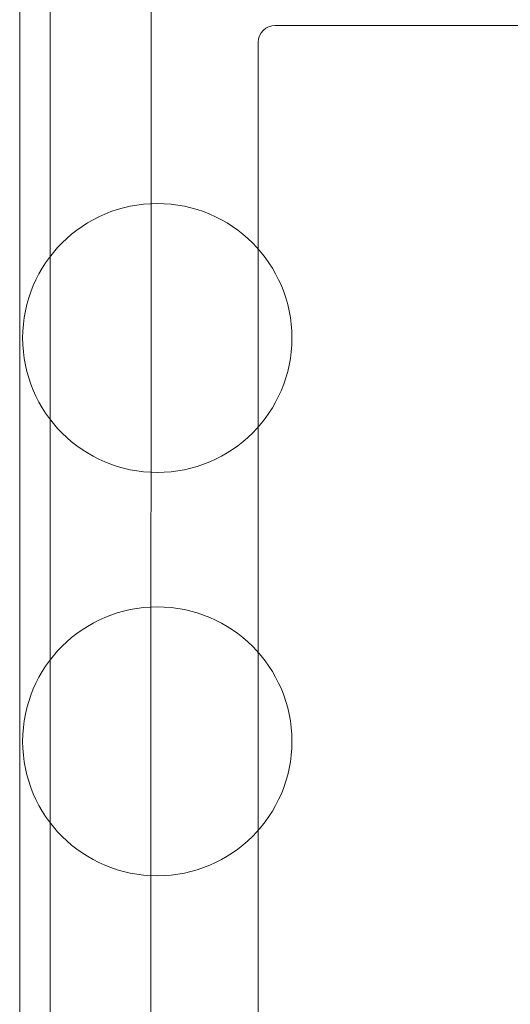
# Model space of a CAD drawing. Header units: millimetres. Extents: x -4432 to 10157, y 0 to 7028.
# Tile 3 of 13: x 2 to 730, y 1293 to 2758. Entities that reach past the tile are written whole.
import ezdxf

# ---------------------------------------------------------------- set-up
doc = ezdxf.new("R2010")
doc.units = ezdxf.units.MM
doc.layers.add('CIVIL LAYER', color=9, linetype='Continuous', true_color=0x808080)
doc.layers.add('GREY SCALE', color=9, linetype='Continuous', lineweight=0, true_color=0x808080)

# ---------------------------------------------------------------- blocks, each defined once
blk = doc.blocks.new('FLOOR PLAN')
at = {"layer": 'GREY SCALE'}
for p, q in [((0, 0), (0.4, 7027.5)), ((45, 45), (45.4, 6958.7)), ((195, 195), (195.4, 6808.7)), ((754.4, 2749), (379.4, 2749.1)), ((354.4, 2724.1), (354.4, 169.8))]:
    blk.add_line(p, q, dxfattribs=at)
for centre in [(204.4, 2284.2), (204.4, 1684.2)]:
    blk.add_circle(centre, 200, dxfattribs=at)
blk.add_arc((379.4, 2724.1), 25, 90, 180, dxfattribs=at)

msp = doc.modelspace()

# ---------------------------------------------------------------- block references
at = {"layer": 'CIVIL LAYER'}
msp.add_blockref('FLOOR PLAN', (1.5, 0), dxfattribs=at)

doc.saveas('drawing.dxf')
